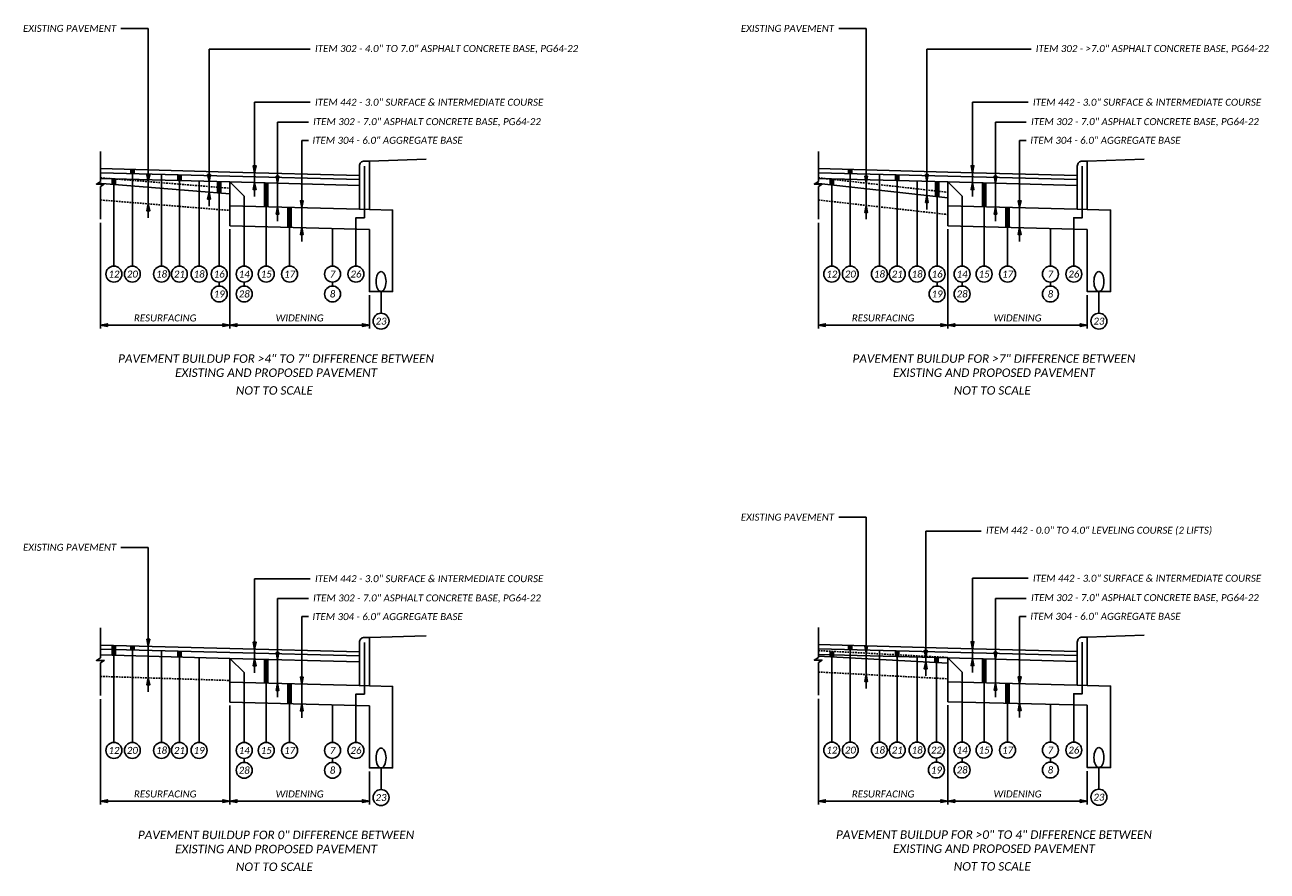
# Model space of a CAD drawing. Header units: feet. Extents: x 2141771 to 2142699, y 644421 to 645078.
# Tile 23 of 27: x 2142369 to 2142494, y 644740 to 644825. Entities that reach past the tile are written whole.
import ezdxf

# ---------------------------------------------------------------- set-up
doc = ezdxf.new("R2010")
doc.units = ezdxf.units.FT
doc.header["$MEASUREMENT"] = 0
doc.linetypes.add('OhDOT_USTN3', pattern=[0.22, 0.165, -0.055])
for name, color, linetype in [('SH_Text', 7, 'Continuous'), ('TX_P_5', 7, 'Continuous'), ('XS_P_Finished_Grade', 3, 'Continuous'), ('XS_X_Pavt', 133, 'OhDOT_USTN3')]:
    doc.layers.add(name, color=color, linetype=linetype)
doc.styles.add('P_Slanted_Normal', font='calibrii.ttf', dxfattribs={"height": 0.14})
doc.styles.add('P_Slanted_Subtitle', font='calibrii.ttf', dxfattribs={"height": 0.17})
doc.dimstyles.new('Dec-1  Slanted', dxfattribs={"dimtxt": 0.14, "dimasz": 0.14, "dimexe": 0.07, "dimexo": 0.07, "dimgap": 0.07, "dimtad": 1, "dimdec": 1, "dimzin": 3, "dimdsep": 46, "dimtxsty": 'P_Slanted_Normal', "dimblk": 'Dim1', "dimcen": 0, "dimclrd": 95, "dimclre": 95, "dimclrt": 7, "dimadec": 1, "dimazin": 3, "dimtfac": 1, "dimtdec": 1, "dimtix": 1, "dimtofl": 0, "dimtmove": 1, "dimatfit": 3, "dimldrblk": 'Dim1', "dimfxl": 1, "dimtolj": 1, "dimtzin": 0, "dimlwd": -1, "dimlwe": -1, "dimarcsym": 0})

# ---------------------------------------------------------------- blocks, each defined once
blk = doc.blocks.new('Dim1')
h = blk.add_hatch(color=4)
h.dxf.hatch_style = 1
h.paths.add_polyline_path([(0, 0), (-1, -0.2), (-1, 0.2)])
at = {"color": 4}
blk.add_lwpolyline([(0, 0), (-1, -0.2), (-1, 0.2), (0, 0)], dxfattribs=at)
blk = doc.blocks.new('*D1128')
at = {"layer": 'Defpoints', "color": 0, "transparency": 16777216}
for p in [(2142376.55, 644757.37), (2142389.55, 644756.72), (2142376.55, 644746.78)]:
    blk.add_point(p, dxfattribs=at)
at = {"layer": 'SH_Text', "color": 95, "linetype": 'Continuous', "transparency": 16777216}
for p, q in [((2142376.55, 644757.02), (2142376.55, 644746.43)), ((2142389.55, 644756.37), (2142389.55, 644746.43)), ((2142388.85, 644746.78), (2142377.25, 644746.78))]:
    blk.add_line(p, q, dxfattribs=at)
at = {"layer": 'SH_Text', "color": 95, "transparency": 16777216, "xscale": 0.7000000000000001, "yscale": 0.7000000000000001, "zscale": 0.7000000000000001, "rotation": 180}
blk.add_blockref('Dim1', (2142376.55, 644746.78), dxfattribs=at)
at = {"layer": 'SH_Text', "color": 95, "transparency": 16777216, "xscale": 0.7000000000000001, "yscale": 0.7000000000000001, "zscale": 0.7000000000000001}
blk.add_blockref('Dim1', (2142389.55, 644746.78), dxfattribs=at)
at = {"layer": 'SH_Text', "color": 7, "transparency": 16777216, "insert": (2142383.05, 644747.49), "char_height": 0.7, "attachment_point": 5, "style": 'P_Slanted_Normal'}
blk.add_mtext('\\A1;RESURFACING', dxfattribs=at)
blk = doc.blocks.new('*D1129')
at = {"layer": 'Defpoints', "color": 0, "transparency": 16777216}
for p in [(2142389.55, 644756.72), (2142403.55, 644750.11), (2142403.55, 644746.78)]:
    blk.add_point(p, dxfattribs=at)
at = {"layer": 'SH_Text', "color": 95, "linetype": 'Continuous', "transparency": 16777216}
for p, q in [((2142389.55, 644756.37), (2142389.55, 644746.43)), ((2142403.55, 644749.76), (2142403.55, 644746.43)), ((2142390.25, 644746.78), (2142402.85, 644746.78))]:
    blk.add_line(p, q, dxfattribs=at)
at = {"layer": 'SH_Text', "color": 95, "transparency": 16777216, "xscale": 0.7000000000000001, "yscale": 0.7000000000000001, "zscale": 0.7000000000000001, "rotation": 180}
blk.add_blockref('Dim1', (2142389.55, 644746.78), dxfattribs=at)
at = {"layer": 'SH_Text', "color": 95, "transparency": 16777216, "xscale": 0.7000000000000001, "yscale": 0.7000000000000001, "zscale": 0.7000000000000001}
blk.add_blockref('Dim1', (2142403.55, 644746.78), dxfattribs=at)
at = {"layer": 'SH_Text', "color": 7, "transparency": 16777216, "insert": (2142396.55, 644747.49), "char_height": 0.7, "attachment_point": 5, "style": 'P_Slanted_Normal'}
blk.add_mtext('\\A1;WIDENING', dxfattribs=at)
blk = doc.blocks.new('*D1126')
at = {"layer": 'Defpoints', "color": 0, "transparency": 16777216}
for p in [(2142448.63, 644757.4), (2142461.63, 644756.76), (2142448.63, 644746.78)]:
    blk.add_point(p, dxfattribs=at)
at = {"layer": 'SH_Text', "color": 95, "linetype": 'Continuous', "transparency": 16777216}
for p, q in [((2142448.63, 644757.05), (2142448.63, 644746.43)), ((2142461.63, 644756.41), (2142461.63, 644746.43)), ((2142460.93, 644746.78), (2142449.33, 644746.78))]:
    blk.add_line(p, q, dxfattribs=at)
at = {"layer": 'SH_Text', "color": 95, "transparency": 16777216, "xscale": 0.7000000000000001, "yscale": 0.7000000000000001, "zscale": 0.7000000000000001, "rotation": 180}
blk.add_blockref('Dim1', (2142448.63, 644746.78), dxfattribs=at)
at = {"layer": 'SH_Text', "color": 95, "transparency": 16777216, "xscale": 0.7000000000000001, "yscale": 0.7000000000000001, "zscale": 0.7000000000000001}
blk.add_blockref('Dim1', (2142461.63, 644746.78), dxfattribs=at)
at = {"layer": 'SH_Text', "color": 7, "transparency": 16777216, "insert": (2142455.13, 644747.49), "char_height": 0.7, "attachment_point": 5, "style": 'P_Slanted_Normal'}
blk.add_mtext('\\A1;RESURFACING', dxfattribs=at)
blk = doc.blocks.new('*D1127')
at = {"layer": 'Defpoints', "color": 0, "transparency": 16777216}
for p in [(2142376.55, 644805.2), (2142389.55, 644804.56), (2142376.55, 644794.58)]:
    blk.add_point(p, dxfattribs=at)
at = {"layer": 'SH_Text', "color": 95, "linetype": 'Continuous', "transparency": 16777216}
for p, q in [((2142376.55, 644804.85), (2142376.55, 644794.23)), ((2142389.55, 644804.21), (2142389.55, 644794.23)), ((2142388.85, 644794.58), (2142377.25, 644794.58))]:
    blk.add_line(p, q, dxfattribs=at)
at = {"layer": 'SH_Text', "color": 95, "transparency": 16777216, "xscale": 0.7000000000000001, "yscale": 0.7000000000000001, "zscale": 0.7000000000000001, "rotation": 180}
blk.add_blockref('Dim1', (2142376.55, 644794.58), dxfattribs=at)
at = {"layer": 'SH_Text', "color": 95, "transparency": 16777216, "xscale": 0.7000000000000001, "yscale": 0.7000000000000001, "zscale": 0.7000000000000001}
blk.add_blockref('Dim1', (2142389.55, 644794.58), dxfattribs=at)
at = {"layer": 'SH_Text', "color": 7, "transparency": 16777216, "insert": (2142383.05, 644795.29), "char_height": 0.7, "attachment_point": 5, "style": 'P_Slanted_Normal'}
blk.add_mtext('\\A1;RESURFACING', dxfattribs=at)
blk = doc.blocks.new('*D1130')
at = {"layer": 'Defpoints', "color": 0, "transparency": 16777216}
for p in [(2142461.63, 644756.76), (2142475.63, 644750.15), (2142475.63, 644746.78)]:
    blk.add_point(p, dxfattribs=at)
at = {"layer": 'SH_Text', "color": 95, "linetype": 'Continuous', "transparency": 16777216}
for p, q in [((2142461.63, 644756.41), (2142461.63, 644746.43)), ((2142475.63, 644749.8), (2142475.63, 644746.43)), ((2142462.33, 644746.78), (2142474.93, 644746.78))]:
    blk.add_line(p, q, dxfattribs=at)
at = {"layer": 'SH_Text', "color": 95, "transparency": 16777216, "xscale": 0.7000000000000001, "yscale": 0.7000000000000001, "zscale": 0.7000000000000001, "rotation": 180}
blk.add_blockref('Dim1', (2142461.63, 644746.78), dxfattribs=at)
at = {"layer": 'SH_Text', "color": 95, "transparency": 16777216, "xscale": 0.7000000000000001, "yscale": 0.7000000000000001, "zscale": 0.7000000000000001}
blk.add_blockref('Dim1', (2142475.63, 644746.78), dxfattribs=at)
at = {"layer": 'SH_Text', "color": 7, "transparency": 16777216, "insert": (2142468.63, 644747.49), "char_height": 0.7, "attachment_point": 5, "style": 'P_Slanted_Normal'}
blk.add_mtext('\\A1;WIDENING', dxfattribs=at)
blk = doc.blocks.new('*D1131')
at = {"layer": 'Defpoints', "color": 0, "transparency": 16777216}
for p in [(2142389.55, 644804.56), (2142403.55, 644797.95), (2142403.55, 644794.58)]:
    blk.add_point(p, dxfattribs=at)
at = {"layer": 'SH_Text', "color": 95, "linetype": 'Continuous', "transparency": 16777216}
for p, q in [((2142389.55, 644804.21), (2142389.55, 644794.23)), ((2142403.55, 644797.6), (2142403.55, 644794.23)), ((2142390.25, 644794.58), (2142402.85, 644794.58))]:
    blk.add_line(p, q, dxfattribs=at)
at = {"layer": 'SH_Text', "color": 95, "transparency": 16777216, "xscale": 0.7000000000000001, "yscale": 0.7000000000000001, "zscale": 0.7000000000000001, "rotation": 180}
blk.add_blockref('Dim1', (2142389.55, 644794.58), dxfattribs=at)
at = {"layer": 'SH_Text', "color": 95, "transparency": 16777216, "xscale": 0.7000000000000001, "yscale": 0.7000000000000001, "zscale": 0.7000000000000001}
blk.add_blockref('Dim1', (2142403.55, 644794.58), dxfattribs=at)
at = {"layer": 'SH_Text', "color": 7, "transparency": 16777216, "insert": (2142396.55, 644795.29), "char_height": 0.7, "attachment_point": 5, "style": 'P_Slanted_Normal'}
blk.add_mtext('\\A1;WIDENING', dxfattribs=at)
blk = doc.blocks.new('*D1132')
at = {"layer": 'Defpoints', "color": 0, "transparency": 16777216}
for p in [(2142448.63, 644805.2), (2142461.63, 644804.56), (2142448.63, 644794.58)]:
    blk.add_point(p, dxfattribs=at)
at = {"layer": 'SH_Text', "color": 95, "linetype": 'Continuous', "transparency": 16777216}
for p, q in [((2142448.63, 644804.85), (2142448.63, 644794.23)), ((2142461.63, 644804.21), (2142461.63, 644794.23)), ((2142460.93, 644794.58), (2142449.33, 644794.58))]:
    blk.add_line(p, q, dxfattribs=at)
at = {"layer": 'SH_Text', "color": 95, "transparency": 16777216, "xscale": 0.7000000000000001, "yscale": 0.7000000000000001, "zscale": 0.7000000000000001, "rotation": 180}
blk.add_blockref('Dim1', (2142448.63, 644794.58), dxfattribs=at)
at = {"layer": 'SH_Text', "color": 95, "transparency": 16777216, "xscale": 0.7000000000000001, "yscale": 0.7000000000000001, "zscale": 0.7000000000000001}
blk.add_blockref('Dim1', (2142461.63, 644794.58), dxfattribs=at)
at = {"layer": 'SH_Text', "color": 7, "transparency": 16777216, "insert": (2142455.13, 644795.29), "char_height": 0.7, "attachment_point": 5, "style": 'P_Slanted_Normal'}
blk.add_mtext('\\A1;RESURFACING', dxfattribs=at)
blk = doc.blocks.new('*D1133')
at = {"layer": 'Defpoints', "color": 0, "transparency": 16777216}
for p in [(2142461.63, 644804.56), (2142475.63, 644797.95), (2142475.63, 644794.58)]:
    blk.add_point(p, dxfattribs=at)
at = {"layer": 'SH_Text', "color": 95, "linetype": 'Continuous', "transparency": 16777216}
for p, q in [((2142461.63, 644804.21), (2142461.63, 644794.23)), ((2142475.63, 644797.6), (2142475.63, 644794.23)), ((2142462.33, 644794.58), (2142474.93, 644794.58))]:
    blk.add_line(p, q, dxfattribs=at)
at = {"layer": 'SH_Text', "color": 95, "transparency": 16777216, "xscale": 0.7000000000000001, "yscale": 0.7000000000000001, "zscale": 0.7000000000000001, "rotation": 180}
blk.add_blockref('Dim1', (2142461.63, 644794.58), dxfattribs=at)
at = {"layer": 'SH_Text', "color": 95, "transparency": 16777216, "xscale": 0.7000000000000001, "yscale": 0.7000000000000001, "zscale": 0.7000000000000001}
blk.add_blockref('Dim1', (2142475.63, 644794.58), dxfattribs=at)
at = {"layer": 'SH_Text', "color": 7, "transparency": 16777216, "insert": (2142468.63, 644795.29), "char_height": 0.7, "attachment_point": 5, "style": 'P_Slanted_Normal'}
blk.add_mtext('\\A1;WIDENING', dxfattribs=at)

msp = doc.modelspace()

# ---------------------------------------------------------------- linework, layer by layer
at = {"layer": 'SH_Text', "color": 95, "linetype": 'Continuous'}
for p, q in [((2142378.6, 644824.37), (2142381.35, 644824.37)), ((2142381.35, 644824.37), (2142381.35, 644808.84)), ((2142450.68, 644824.37), (2142453.43, 644824.37)), ((2142453.43, 644824.37), (2142453.43, 644808.84)), ((2142397.62, 644822.28), (2142387.45, 644822.28)), ((2142387.45, 644822.28), (2142387.45, 644808.93)), ((2142469.99, 644822.28), (2142459.53, 644822.28)), ((2142459.53, 644822.28), (2142459.53, 644808.93)), ((2142392.03, 644816.95), (2142392.03, 644809.88)), ((2142397.62, 644816.95), (2142392.03, 644816.95)), ((2142464.11, 644816.95), (2142464.11, 644809.88)), ((2142469.7, 644816.95), (2142464.11, 644816.95)), ((2142394.33, 644814.94), (2142394.33, 644808.82)), ((2142397.43, 644814.94), (2142394.33, 644814.94)), ((2142466.41, 644814.94), (2142466.41, 644808.82)), ((2142469.51, 644814.94), (2142466.41, 644814.94)), ((2142396.76, 644813.13), (2142396.76, 644806.37)), ((2142397.43, 644813.13), (2142396.76, 644813.13)), ((2142468.84, 644813.13), (2142468.84, 644806.37)), ((2142469.51, 644813.13), (2142468.84, 644813.13)), ((2142387.45, 644809.63), (2142387.45, 644810.33)), ((2142392.03, 644810.58), (2142392.03, 644811.28)), ((2142394.33, 644809.52), (2142394.33, 644810.22)), ((2142459.53, 644809.63), (2142459.53, 644810.33)), ((2142464.11, 644810.58), (2142464.11, 644811.28)), ((2142466.41, 644809.52), (2142466.41, 644810.22)), ((2142387.45, 644807.93), (2142387.45, 644808.93)), ((2142392.03, 644808.88), (2142392.03, 644809.88)), ((2142459.53, 644807.59), (2142459.53, 644808.93)), ((2142464.11, 644808.88), (2142464.11, 644809.88)), ((2142381.35, 644806.75), (2142381.35, 644808.84)), ((2142392.03, 644808.18), (2142392.03, 644807.48)), ((2142394.33, 644806.43), (2142394.33, 644808.82)), ((2142396.76, 644807.07), (2142396.76, 644807.77)), ((2142453.43, 644805.95), (2142453.43, 644808.84)), ((2142464.11, 644808.18), (2142464.11, 644807.48)), ((2142466.41, 644806.43), (2142466.41, 644808.82)), ((2142468.84, 644807.07), (2142468.84, 644807.77)), ((2142387.45, 644807.23), (2142387.45, 644806.53)), ((2142459.53, 644806.89), (2142459.53, 644806.19)), ((2142381.35, 644806.05), (2142381.35, 644805.35)), ((2142394.33, 644805.73), (2142394.33, 644805.03)), ((2142396.76, 644804.37), (2142396.76, 644806.37)), ((2142453.43, 644805.9), (2142453.43, 644805.2)), ((2142466.41, 644805.73), (2142466.41, 644805.03)), ((2142468.84, 644804.37), (2142468.84, 644806.37)), ((2142396.76, 644803.67), (2142396.76, 644802.97)), ((2142468.84, 644803.67), (2142468.84, 644802.97)), ((2142450.68, 644775.29), (2142453.43, 644775.29)), ((2142453.43, 644775.29), (2142453.43, 644761.36)), ((2142464.99, 644773.9), (2142459.41, 644773.9)), ((2142459.41, 644773.9), (2142459.41, 644761.76)), ((2142378.6, 644772.26), (2142381.35, 644772.26)), ((2142381.35, 644772.26), (2142381.35, 644762.33)), ((2142392.03, 644769.11), (2142392.03, 644762.05)), ((2142397.62, 644769.11), (2142392.03, 644769.11)), ((2142464.11, 644769.15), (2142464.11, 644762.08)), ((2142469.7, 644769.15), (2142464.11, 644769.15)), ((2142394.33, 644767.11), (2142394.33, 644760.99)), ((2142397.43, 644767.11), (2142394.33, 644767.11)), ((2142466.41, 644767.14), (2142466.41, 644761.03)), ((2142469.51, 644767.14), (2142466.41, 644767.14)), ((2142396.76, 644765.3), (2142396.76, 644758.53)), ((2142397.43, 644765.3), (2142396.76, 644765.3)), ((2142468.84, 644765.33), (2142468.84, 644758.57)), ((2142469.51, 644765.33), (2142468.84, 644765.33)), ((2142381.35, 644763.03), (2142381.35, 644763.73)), ((2142392.03, 644762.75), (2142392.03, 644763.45)), ((2142453.43, 644762.34), (2142453.43, 644763.04)), ((2142459.41, 644762.46), (2142459.41, 644763.16)), ((2142464.11, 644762.78), (2142464.11, 644763.48)), ((2142381.35, 644759.15), (2142381.35, 644762.33)), ((2142392.03, 644761.05), (2142392.03, 644762.05)), ((2142394.33, 644761.69), (2142394.33, 644762.39)), ((2142453.43, 644759.19), (2142453.43, 644762.36)), ((2142459.41, 644760.76), (2142459.41, 644761.76)), ((2142464.11, 644761.08), (2142464.11, 644762.08)), ((2142466.41, 644761.73), (2142466.41, 644762.43)), ((2142392.03, 644760.35), (2142392.03, 644759.65)), ((2142394.33, 644758.6), (2142394.33, 644760.99)), ((2142464.11, 644760.38), (2142464.11, 644759.68)), ((2142466.41, 644758.63), (2142466.41, 644761.03)), ((2142396.76, 644759.23), (2142396.76, 644759.93)), ((2142459.41, 644760.06), (2142459.41, 644759.36)), ((2142468.84, 644759.27), (2142468.84, 644759.97)), ((2142381.35, 644758.45), (2142381.35, 644757.75)), ((2142394.33, 644757.9), (2142394.33, 644757.2)), ((2142396.76, 644756.53), (2142396.76, 644758.53)), ((2142453.43, 644758.79), (2142453.43, 644758.09)), ((2142466.41, 644757.93), (2142466.41, 644757.23)), ((2142468.84, 644756.57), (2142468.84, 644758.57)), ((2142396.76, 644755.83), (2142396.76, 644755.13)), ((2142468.84, 644755.87), (2142468.84, 644755.17))]:
    msp.add_line(p, q, dxfattribs=at)
at = {"layer": 'SH_Text', "const_width": 0.5}
for points in [[(2142379.75, 644810.2), (2142379.75, 644809.79)], [(2142451.84, 644810.2), (2142451.84, 644809.79)], [(2142377.9, 644809.26), (2142377.9, 644808.7)], [(2142384.47, 644809.66), (2142384.47, 644809.08)], [(2142388.47, 644808.98), (2142388.47, 644807.85)], [(2142393.19, 644808.85), (2142393.19, 644806.46)], [(2142449.98, 644809.22), (2142449.98, 644808.66)], [(2142456.55, 644809.66), (2142456.55, 644809.08)], [(2142460.55, 644808.98), (2142460.55, 644807.47)], [(2142465.27, 644808.85), (2142465.27, 644806.46)], [(2142395.54, 644806.4), (2142395.54, 644804.4)], [(2142467.63, 644806.4), (2142467.63, 644804.4)], [(2142377.9, 644762.42), (2142377.9, 644761.42)], [(2142379.75, 644762.37), (2142379.75, 644761.95)], [(2142384.47, 644761.83), (2142384.47, 644761.24)], [(2142449.98, 644761.82), (2142449.98, 644761.26)], [(2142451.84, 644762.4), (2142451.84, 644761.99)], [(2142456.55, 644761.86), (2142456.55, 644761.28)], [(2142393.19, 644761.02), (2142393.19, 644758.63)], [(2142460.48, 644761.18), (2142460.48, 644760.71)], [(2142465.27, 644761.05), (2142465.27, 644758.66)], [(2142395.54, 644758.57), (2142395.54, 644756.57)], [(2142467.63, 644758.6), (2142467.63, 644756.6)]]:
    msp.add_lwpolyline(points, dxfattribs=at)
at = {"layer": 'SH_Text'}
for points in [[(2142379.75, 644800.5), (2142379.75, 644809.79)], [(2142382.68, 644800.5), (2142382.68, 644809.71)], [(2142384.47, 644800.5), (2142384.47, 644809.08)], [(2142386.45, 644800.5), (2142386.45, 644809.03)], [(2142390.98, 644807.52), (2142389.55, 644808.95)], [(2142451.84, 644800.5), (2142451.84, 644809.79)], [(2142454.76, 644800.5), (2142454.76, 644809.71)], [(2142456.55, 644800.5), (2142456.55, 644809.08)], [(2142458.54, 644800.5), (2142458.54, 644809.03)], [(2142463.06, 644807.52), (2142461.63, 644808.95)], [(2142377.9, 644800.5), (2142377.9, 644808.7)], [(2142388.47, 644800.5), (2142388.47, 644807.85)], [(2142393.19, 644800.5), (2142393.19, 644808.32)], [(2142449.98, 644800.5), (2142449.98, 644808.66)], [(2142460.55, 644800.5), (2142460.55, 644807.85)], [(2142465.27, 644800.5), (2142465.27, 644808.32)], [(2142390.98, 644800.5), (2142390.98, 644807.52)], [(2142463.06, 644800.5), (2142463.06, 644807.52)], [(2142395.54, 644800.5), (2142395.54, 644805.82)], [(2142467.63, 644800.5), (2142467.63, 644805.82)], [(2142399.85, 644800.5), (2142399.85, 644804.29)], [(2142471.93, 644800.5), (2142471.93, 644804.29)], [(2142388.47, 644798.5), (2142388.47, 644798.9)], [(2142390.98, 644798.5), (2142390.98, 644798.9)], [(2142399.85, 644798.5), (2142399.85, 644798.9)], [(2142404.72, 644795.77), (2142404.72, 644797.95)], [(2142460.55, 644798.5), (2142460.55, 644798.9)], [(2142463.06, 644798.5), (2142463.06, 644798.9)], [(2142471.93, 644798.5), (2142471.93, 644798.9)], [(2142476.8, 644795.77), (2142476.8, 644797.95)], [(2142379.75, 644752.67), (2142379.75, 644761.95)], [(2142382.68, 644752.67), (2142382.68, 644761.87)], [(2142451.84, 644752.7), (2142451.84, 644761.99)], [(2142454.76, 644752.7), (2142454.76, 644761.91)], [(2142377.9, 644752.67), (2142377.9, 644761.42)], [(2142384.47, 644752.67), (2142384.47, 644761.24)], [(2142386.45, 644752.67), (2142386.45, 644761.19)], [(2142390.98, 644759.69), (2142389.55, 644761.11)], [(2142393.19, 644752.67), (2142393.19, 644760.48)], [(2142449.98, 644752.7), (2142449.98, 644761.26)], [(2142456.55, 644752.7), (2142456.55, 644761.28)], [(2142458.54, 644752.7), (2142458.54, 644761.23)], [(2142460.48, 644752.7), (2142460.48, 644760.86)], [(2142463.06, 644759.72), (2142461.63, 644761.15)], [(2142465.27, 644752.7), (2142465.27, 644760.52)], [(2142390.98, 644752.67), (2142390.98, 644759.69)], [(2142463.06, 644752.7), (2142463.06, 644759.72)], [(2142395.54, 644752.67), (2142395.54, 644757.98)], [(2142467.63, 644752.7), (2142467.63, 644758.02)], [(2142399.85, 644752.67), (2142399.85, 644756.45)], [(2142471.93, 644752.7), (2142471.93, 644756.49)], [(2142390.98, 644750.67), (2142390.98, 644751.07)], [(2142399.85, 644750.67), (2142399.85, 644751.07)], [(2142460.48, 644750.7), (2142460.48, 644751.1)], [(2142463.06, 644750.7), (2142463.06, 644751.1)], [(2142471.93, 644750.7), (2142471.93, 644751.1)], [(2142404.72, 644747.93), (2142404.72, 644750.11)], [(2142476.8, 644747.97), (2142476.8, 644750.15)]]:
    msp.add_lwpolyline(points, dxfattribs=at)
for centre in [(2142377.9, 644799.7), (2142379.75, 644799.7), (2142382.68, 644799.7), (2142384.47, 644799.7), (2142386.45, 644799.7), (2142388.47, 644799.7), (2142390.98, 644799.7), (2142393.19, 644799.7), (2142395.54, 644799.7), (2142399.85, 644799.7), (2142402.2, 644799.7), (2142449.98, 644799.7), (2142451.84, 644799.7), (2142454.76, 644799.7), (2142456.55, 644799.7), (2142458.54, 644799.7), (2142460.55, 644799.7), (2142463.06, 644799.7), (2142465.27, 644799.7), (2142467.63, 644799.7), (2142471.93, 644799.7), (2142474.28, 644799.7), (2142388.47, 644797.7), (2142390.98, 644797.7), (2142399.85, 644797.7), (2142460.55, 644797.7), (2142463.06, 644797.7), (2142471.93, 644797.7), (2142404.72, 644794.97), (2142476.8, 644794.97), (2142377.9, 644751.87), (2142379.75, 644751.87), (2142382.68, 644751.87), (2142384.47, 644751.87), (2142386.45, 644751.87), (2142390.98, 644751.87), (2142393.19, 644751.87), (2142395.54, 644751.87), (2142399.85, 644751.87), (2142402.2, 644751.87), (2142449.98, 644751.9), (2142451.84, 644751.9), (2142454.76, 644751.9), (2142456.55, 644751.9), (2142458.54, 644751.9), (2142460.48, 644751.9), (2142463.06, 644751.9), (2142465.27, 644751.9), (2142467.63, 644751.9), (2142471.93, 644751.9), (2142474.28, 644751.9), (2142390.98, 644749.87), (2142399.85, 644749.87), (2142460.48, 644749.9), (2142463.06, 644749.9), (2142471.93, 644749.9), (2142404.72, 644747.13), (2142476.8, 644747.17)]:
    msp.add_circle(centre, 0.8, dxfattribs=at)
at = {"layer": 'TX_P_5', "flags": 128}
for points in [[(2142403.05, 644810.55), (2142403.05, 644805.36), (2142402.2, 644805.36), (2142402.2, 644800.5)], [(2142475.13, 644810.55), (2142475.13, 644805.36), (2142474.28, 644805.36), (2142474.28, 644800.5)], [(2142403.05, 644762.71), (2142403.05, 644757.52), (2142402.2, 644757.52), (2142402.2, 644752.67)], [(2142475.13, 644762.75), (2142475.13, 644757.56), (2142474.28, 644757.56), (2142474.28, 644752.7)]]:
    msp.add_lwpolyline(points, dxfattribs=at)
at = {"layer": 'XS_P_Finished_Grade'}
for points in [[(2142376.55, 644812.02), (2142376.55, 644808.99)], [(2142448.63, 644812.02), (2142448.63, 644808.99)], [(2142376.55, 644810.29), (2142389.55, 644809.95)], [(2142403.55, 644811.05), (2142409.25, 644811.23)], [(2142448.63, 644810.29), (2142461.63, 644809.95)], [(2142475.63, 644811.05), (2142481.33, 644811.23)], [(2142376.55, 644808.99), (2142376.14, 644808.74), (2142376.92, 644808.74), (2142376.55, 644808.5)], [(2142376.55, 644809.87), (2142389.55, 644809.53)], [(2142376.55, 644809.29), (2142389.55, 644808.95)], [(2142389.55, 644809.95), (2142402.55, 644809.61)], [(2142389.55, 644809.53), (2142402.55, 644809.19)], [(2142389.55, 644808.95), (2142402.55, 644808.61)], [(2142389.55, 644808.95), (2142389.55, 644804.56)], [(2142448.63, 644808.99), (2142448.22, 644808.74), (2142449.01, 644808.74), (2142448.63, 644808.5)], [(2142448.63, 644809.87), (2142461.63, 644809.53)], [(2142448.63, 644809.29), (2142461.63, 644808.95)], [(2142461.63, 644809.95), (2142474.63, 644809.61)], [(2142461.63, 644809.53), (2142474.63, 644809.19)], [(2142461.63, 644808.95), (2142474.63, 644808.61)], [(2142461.63, 644808.95), (2142461.63, 644804.56)], [(2142376.29, 644808.83), (2142389.55, 644807.76)], [(2142376.55, 644808.5), (2142376.55, 644805.2)], [(2142448.39, 644808.84), (2142461.63, 644807.35)], [(2142448.63, 644808.5), (2142448.63, 644805.2)], [(2142389.55, 644806.56), (2142402.55, 644806.22)], [(2142461.63, 644806.56), (2142474.63, 644806.22)], [(2142403.55, 644804.19), (2142403.55, 644797.95), (2142405.88, 644797.95), (2142405.88, 644806.13), (2142403.55, 644806.19)], [(2142475.63, 644804.19), (2142475.63, 644797.95), (2142477.97, 644797.95), (2142477.97, 644806.13), (2142475.63, 644806.19)], [(2142389.55, 644804.56), (2142403.55, 644804.19)], [(2142461.63, 644804.56), (2142475.63, 644804.19)], [(2142376.55, 644764.18), (2142376.55, 644761.15)], [(2142448.63, 644764.22), (2142448.63, 644761.19)], [(2142403.55, 644763.21), (2142409.25, 644763.39)], [(2142475.63, 644763.25), (2142481.33, 644763.43)], [(2142376.55, 644762.45), (2142389.55, 644762.11)], [(2142376.55, 644762.03), (2142389.55, 644761.7)], [(2142389.55, 644762.11), (2142402.55, 644761.77)], [(2142389.55, 644761.7), (2142402.55, 644761.36)], [(2142448.63, 644762.49), (2142461.63, 644762.15)], [(2142448.63, 644762.07), (2142461.63, 644761.73)], [(2142461.63, 644762.15), (2142474.63, 644761.81)], [(2142461.63, 644761.73), (2142474.63, 644761.39)], [(2142376.55, 644761.15), (2142376.14, 644760.9), (2142376.92, 644760.9), (2142376.55, 644760.66)], [(2142376.55, 644761.45), (2142389.55, 644761.11)], [(2142376.55, 644760.66), (2142376.55, 644757.37)], [(2142389.55, 644761.11), (2142402.55, 644760.77)], [(2142389.55, 644761.11), (2142389.55, 644756.72)], [(2142448.63, 644761.19), (2142448.22, 644760.94), (2142449.01, 644760.94), (2142448.63, 644760.7)], [(2142448.63, 644761.49), (2142461.63, 644761.15)], [(2142448.63, 644761.33), (2142461.63, 644760.64)], [(2142448.63, 644760.7), (2142448.63, 644757.4)], [(2142461.63, 644761.15), (2142474.63, 644760.81)], [(2142461.63, 644761.15), (2142461.63, 644756.76)], [(2142389.55, 644758.72), (2142402.55, 644758.38)], [(2142403.55, 644756.36), (2142403.55, 644750.11), (2142405.88, 644750.11), (2142405.88, 644758.3), (2142403.55, 644758.36)], [(2142461.63, 644758.76), (2142474.63, 644758.42)], [(2142475.63, 644756.4), (2142475.63, 644750.15), (2142477.97, 644750.15), (2142477.97, 644758.33), (2142475.63, 644758.4)], [(2142389.55, 644756.72), (2142403.55, 644756.36)], [(2142461.63, 644756.76), (2142475.63, 644756.4)]]:
    msp.add_lwpolyline(points, dxfattribs=at)
for points in [[(2142403.55, 644806.19), (2142402.55, 644806.22), (2142402.55, 644806.22), (2142402.55, 644809.05), (2142402.55, 644810.55, -0.414214), (2142403.05, 644811.05), (2142403.55, 644811.05), (2142403.55, 644806.19), (2142402.55, 644806.22)], [(2142475.63, 644806.19), (2142474.63, 644806.22), (2142474.63, 644806.22), (2142474.63, 644809.05), (2142474.63, 644810.55, -0.414214), (2142475.13, 644811.05), (2142475.63, 644811.05), (2142475.63, 644806.19), (2142474.63, 644806.22)], [(2142403.55, 644758.36), (2142402.55, 644758.38), (2142402.55, 644758.38), (2142402.55, 644761.21), (2142402.55, 644762.71, -0.414214), (2142403.05, 644763.21), (2142403.55, 644763.21), (2142403.55, 644758.36), (2142402.55, 644758.38)], [(2142475.63, 644758.4), (2142474.63, 644758.42), (2142474.63, 644758.42), (2142474.63, 644761.25), (2142474.63, 644762.75, -0.414214), (2142475.13, 644763.25), (2142475.63, 644763.25), (2142475.63, 644758.4), (2142474.63, 644758.42)]]:
    msp.add_lwpolyline(points, format="xyb", close=True, dxfattribs=at)
at = {"layer": 'XS_P_Finished_Grade', "extrusion": (0, 0, -1)}
for centre in [(2142404.72, 644798.95), (2142476.8, 644798.95), (2142404.72, 644751.11), (2142476.8, 644751.15)]:
    msp.add_ellipse(centre, major_axis=(0, 1), ratio=0.5, dxfattribs=at)
at = {"layer": 'XS_X_Pavt'}
for points in [[(2142376.55, 644809.37), (2142389.55, 644808.32)], [(2142448.63, 644809.37), (2142461.63, 644807.91)], [(2142376.55, 644807.14), (2142389.55, 644806.09)], [(2142448.63, 644807.14), (2142461.63, 644805.68)], [(2142448.63, 644761.89), (2142461.63, 644761.2)], [(2142461.63, 644761.15), (2142461.63, 644761.2)], [(2142376.55, 644759.3), (2142389.55, 644758.89)], [(2142448.63, 644759.74), (2142461.62, 644759.06)]]:
    msp.add_lwpolyline(points, dxfattribs=at)

# ---------------------------------------------------------------- block references
at = {"layer": 'SH_Text', "color": 95, "xscale": 0.7000000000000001, "yscale": 0.7000000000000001, "zscale": 0.7000000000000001}
for p, rotation in [((2142392.03, 644809.88), 270), ((2142464.11, 644809.88), 270), ((2142381.35, 644808.98), 270), ((2142387.45, 644809), 270), ((2142394.33, 644808.82), 270), ((2142453.43, 644808.83), 270), ((2142459.53, 644809), 270), ((2142466.41, 644808.82), 270), ((2142387.45, 644807.93), 90), ((2142392.03, 644808.88), 90), ((2142464.11, 644808.88), 90), ((2142381.35, 644806.75), 90), ((2142394.33, 644806.43), 90), ((2142396.76, 644806.37), 270), ((2142453.43, 644806.6), 90), ((2142459.53, 644807.59), 90), ((2142466.41, 644806.43), 90), ((2142468.84, 644806.37), 270), ((2142396.76, 644804.37), 90), ((2142468.84, 644804.37), 90), ((2142381.35, 644762.33), 270), ((2142464.11, 644762.08), 270), ((2142392.03, 644762.05), 270), ((2142394.33, 644760.99), 270), ((2142453.43, 644761.64), 270), ((2142459.41, 644761.21), 270), ((2142466.41, 644761.03), 270), ((2142392.03, 644761.05), 90), ((2142459.41, 644760.76), 90), ((2142464.11, 644761.08), 90), ((2142381.35, 644759.15), 90), ((2142396.76, 644758.53), 270), ((2142453.43, 644759.49), 90), ((2142468.84, 644758.57), 270), ((2142394.33, 644758.6), 90), ((2142466.41, 644758.63), 90), ((2142396.76, 644756.53), 90), ((2142468.84, 644756.57), 90)]:
    msp.add_blockref('Dim1', p, dxfattribs=dict(at, rotation=rotation))

# ---------------------------------------------------------------- texts
at = {"layer": 'SH_Text'}
for s, insert, char_height, width, attachment_point, style in [('\\A1;EXISTING PAVEMENT', (2142378.13, 644824.37), 0.7, 42.0407, 6, 'P_Slanted_Normal'), ('\\A1;EXISTING PAVEMENT', (2142450.21, 644824.37), 0.7, 42.0407, 6, 'P_Slanted_Normal'), ('\\A1;ITEM 302 - 4.0" TO 7.0" ASPHALT CONCRETE BASE, PG64-22', (2142398.09, 644822.28), 0.7, 42.0407, 4, 'P_Slanted_Normal'), ('\\A1;ITEM 302 - >7.0" ASPHALT CONCRETE BASE, PG64-22', (2142470.46, 644822.28), 0.7, 42.0407, 4, 'P_Slanted_Normal'), ('\\A1;ITEM 442 - 3.0" SURFACE & INTERMEDIATE COURSE', (2142398.09, 644816.95), 0.7, 42.0407, 4, 'P_Slanted_Normal'), ('\\A1;ITEM 442 - 3.0" SURFACE & INTERMEDIATE COURSE', (2142470.17, 644816.95), 0.7, 42.0407, 4, 'P_Slanted_Normal'), ('\\A1;ITEM 302 - 7.0" ASPHALT CONCRETE BASE, PG64-22', (2142397.9, 644814.94), 0.7, 42.0407, 4, 'P_Slanted_Normal'), ('\\A1;ITEM 302 - 7.0" ASPHALT CONCRETE BASE, PG64-22', (2142469.99, 644814.94), 0.7, 42.0407, 4, 'P_Slanted_Normal'), ('\\A1;ITEM 304 - 6.0" AGGREGATE BASE', (2142397.83, 644813.13), 0.7, 42.0407, 4, 'P_Slanted_Normal'), ('\\A1;ITEM 304 - 6.0" AGGREGATE BASE', (2142469.91, 644813.13), 0.7, 42.0407, 4, 'P_Slanted_Normal'), ('28', (2142390.98, 644797.7), 0.7, 39.253, 5, 'P_Slanted_Normal'), ('28', (2142463.06, 644797.7), 0.7, 39.253, 5, 'P_Slanted_Normal'), ('PAVEMENT BUILDUP FOR >4" TO 7" DIFFERENCE BETWEEN EXISTING AND PROPOSED PAVEMENT', (2142394.18, 644791.64), 0.85, 32.4287, 2, 'P_Slanted_Subtitle'), ('PAVEMENT BUILDUP FOR >7" DIFFERENCE BETWEEN EXISTING AND PROPOSED PAVEMENT', (2142466.26, 644791.64), 0.85, 30.4703, 2, 'P_Slanted_Subtitle'), ('\\A1;NOT TO SCALE', (2142394.01, 644788.44), 0.85, 42.0407, 2, 'P_Slanted_Subtitle'), ('\\A1;NOT TO SCALE', (2142466.09, 644788.44), 0.85, 42.0407, 2, 'P_Slanted_Subtitle'), ('\\A1;EXISTING PAVEMENT', (2142450.21, 644775.29), 0.7, 42.0407, 6, 'P_Slanted_Normal'), ('\\A1;ITEM 442 - 0.0" TO 4.0" LEVELING COURSE (2 LIFTS)', (2142465.46, 644773.9), 0.7, 42.0407, 4, 'P_Slanted_Normal'), ('\\A1;EXISTING PAVEMENT', (2142378.13, 644772.26), 0.7, 42.0407, 6, 'P_Slanted_Normal'), ('\\A1;ITEM 442 - 3.0" SURFACE & INTERMEDIATE COURSE', (2142398.09, 644769.11), 0.7, 42.0407, 4, 'P_Slanted_Normal'), ('\\A1;ITEM 442 - 3.0" SURFACE & INTERMEDIATE COURSE', (2142470.17, 644769.15), 0.7, 42.0407, 4, 'P_Slanted_Normal'), ('\\A1;ITEM 302 - 7.0" ASPHALT CONCRETE BASE, PG64-22', (2142397.9, 644767.11), 0.7, 42.0407, 4, 'P_Slanted_Normal'), ('\\A1;ITEM 302 - 7.0" ASPHALT CONCRETE BASE, PG64-22', (2142469.99, 644767.14), 0.7, 42.0407, 4, 'P_Slanted_Normal'), ('\\A1;ITEM 304 - 6.0" AGGREGATE BASE', (2142397.83, 644765.3), 0.7, 42.0407, 4, 'P_Slanted_Normal'), ('\\A1;ITEM 304 - 6.0" AGGREGATE BASE', (2142469.91, 644765.33), 0.7, 42.0407, 4, 'P_Slanted_Normal'), ('28', (2142390.98, 644749.87), 0.7, 39.253, 5, 'P_Slanted_Normal'), ('28', (2142463.06, 644749.9), 0.7, 39.253, 5, 'P_Slanted_Normal'), ('PAVEMENT BUILDUP FOR 0" DIFFERENCE BETWEEN EXISTING AND PROPOSED PAVEMENT', (2142394.18, 644743.81), 0.85, 32.4287, 2, 'P_Slanted_Subtitle'), ('PAVEMENT BUILDUP FOR >0" TO 4" DIFFERENCE BETWEEN EXISTING AND PROPOSED PAVEMENT', (2142466.26, 644743.84), 0.85, 32.4287, 2, 'P_Slanted_Subtitle'), ('\\A1;NOT TO SCALE', (2142394.01, 644740.61), 0.85, 42.0407, 2, 'P_Slanted_Subtitle'), ('\\A1;NOT TO SCALE', (2142466.09, 644740.65), 0.85, 42.0407, 2, 'P_Slanted_Subtitle')]:
    msp.add_mtext(s, dxfattribs=dict(at, insert=insert, char_height=char_height, width=width, attachment_point=attachment_point, style=style))
at = {"layer": 'SH_Text', "char_height": 0.7, "width": 39.253, "attachment_point": 5, "style": 'P_Slanted_Normal'}
for s, insert, rotation in [('12', (2142377.9, 644799.7), 359.997), ('20', (2142379.75, 644799.7), 359.997), ('18', (2142382.68, 644799.7), 359.997), ('21', (2142384.47, 644799.7), 359.997), ('18', (2142386.45, 644799.7), 359.997), ('16', (2142388.47, 644799.7), 359.997), ('14', (2142390.98, 644799.7), 0.003), ('15', (2142393.19, 644799.7), 359.997), ('17', (2142395.54, 644799.7), 359.997), ('7', (2142399.85, 644799.7), 359.997), ('26', (2142402.2, 644799.7), 359.997), ('12', (2142449.98, 644799.7), 359.997), ('20', (2142451.84, 644799.7), 359.997), ('18', (2142454.76, 644799.7), 359.997), ('21', (2142456.55, 644799.7), 359.997), ('18', (2142458.54, 644799.7), 359.997), ('16', (2142460.55, 644799.7), 359.997), ('14', (2142463.06, 644799.7), 0.003), ('15', (2142465.27, 644799.7), 359.997), ('17', (2142467.63, 644799.7), 359.997), ('7', (2142471.93, 644799.7), 359.997), ('26', (2142474.28, 644799.7), 359.997), ('19', (2142388.47, 644797.7), 359.997), ('8', (2142399.85, 644797.7), 359.997), ('19', (2142460.55, 644797.7), 359.997), ('8', (2142471.93, 644797.7), 359.997), ('23', (2142404.72, 644794.97), 359.997), ('23', (2142476.8, 644794.97), 359.997), ('12', (2142377.9, 644751.87), 359.997), ('20', (2142379.75, 644751.87), 359.997), ('18', (2142382.68, 644751.87), 359.997), ('21', (2142384.47, 644751.87), 359.997), ('19', (2142386.45, 644751.87), 359.997), ('14', (2142390.98, 644751.87), 0.003), ('15', (2142393.19, 644751.87), 359.997), ('17', (2142395.54, 644751.87), 359.997), ('7', (2142399.85, 644751.87), 359.997), ('26', (2142402.2, 644751.87), 359.997), ('12', (2142449.98, 644751.9), 359.997), ('20', (2142451.84, 644751.9), 359.997), ('18', (2142454.76, 644751.9), 359.997), ('21', (2142456.55, 644751.9), 359.997), ('18', (2142458.54, 644751.9), 359.997), ('22', (2142460.48, 644751.9), 359.997), ('14', (2142463.06, 644751.9), 0.003), ('15', (2142465.27, 644751.9), 359.997), ('17', (2142467.63, 644751.9), 359.997), ('7', (2142471.93, 644751.9), 359.997), ('26', (2142474.28, 644751.9), 359.997), ('8', (2142399.85, 644749.87), 359.997), ('19', (2142460.48, 644749.9), 359.997), ('8', (2142471.93, 644749.9), 359.997), ('23', (2142404.72, 644747.13), 359.997), ('23', (2142476.8, 644747.17), 359.997)]:
    msp.add_mtext(s, dxfattribs=dict(at, insert=insert, rotation=rotation))

# ---------------------------------------------------------------- dimensions: what is measured, and where the dimension line sits
at = {"layer": 'SH_Text'}
for base, p1, p2, text, override, picture, middle in [((2142376.55, 644794.58), (2142389.55, 644804.56), (2142376.55, 644805.2), 'RESURFACING', {"dimscale": 0, "dimpost": "'", "dimtix": 1, "dimtofl": 0, "dimtmove": 1, "dimatfit": 3}, '*D1127', (2142383.05, 644795.29)), ((2142448.63, 644794.58), (2142461.63, 644804.56), (2142448.63, 644805.2), 'RESURFACING', {"dimscale": 0, "dimpost": "'", "dimtix": 1, "dimtofl": 0, "dimtmove": 1, "dimatfit": 3}, '*D1132', (2142455.13, 644795.29)), ((2142403.55, 644794.58), (2142389.55, 644804.56), (2142403.55, 644797.95), 'WIDENING', {"dimscale": 0, "dimpost": "'"}, '*D1131', (2142396.55, 644795.29)), ((2142475.63, 644794.58), (2142461.63, 644804.56), (2142475.63, 644797.95), 'WIDENING', {"dimscale": 0, "dimpost": "'"}, '*D1133', (2142468.63, 644795.29)), ((2142376.55, 644746.78), (2142389.55, 644756.72), (2142376.55, 644757.37), 'RESURFACING', {"dimscale": 0, "dimpost": "'", "dimtix": 1, "dimtofl": 0, "dimtmove": 1, "dimatfit": 3}, '*D1128', (2142383.05, 644747.49)), ((2142403.55, 644746.78), (2142389.55, 644756.72), (2142403.55, 644750.11), 'WIDENING', {"dimscale": 0, "dimpost": "'", "dimtix": 1, "dimtofl": 0, "dimtmove": 1, "dimatfit": 3}, '*D1129', (2142396.55, 644747.49)), ((2142448.63, 644746.78), (2142461.63, 644756.76), (2142448.63, 644757.4), 'RESURFACING', {"dimscale": 0, "dimpost": "'", "dimtix": 1, "dimtofl": 0, "dimtmove": 1, "dimatfit": 3}, '*D1126', (2142455.13, 644747.49)), ((2142475.63, 644746.78), (2142461.63, 644756.76), (2142475.63, 644750.15), 'WIDENING', {"dimscale": 0, "dimpost": "'"}, '*D1130', (2142468.63, 644747.49))]:
    dim = msp.add_linear_dim(base=base, p1=p1, p2=p2, text=text, dimstyle='Dec-1  Slanted', override=override, dxfattribs=at)
    dim.commit()
    dim.dimension.update_dxf_attribs({"geometry": picture, "text_midpoint": middle})

doc.saveas('drawing.dxf')
